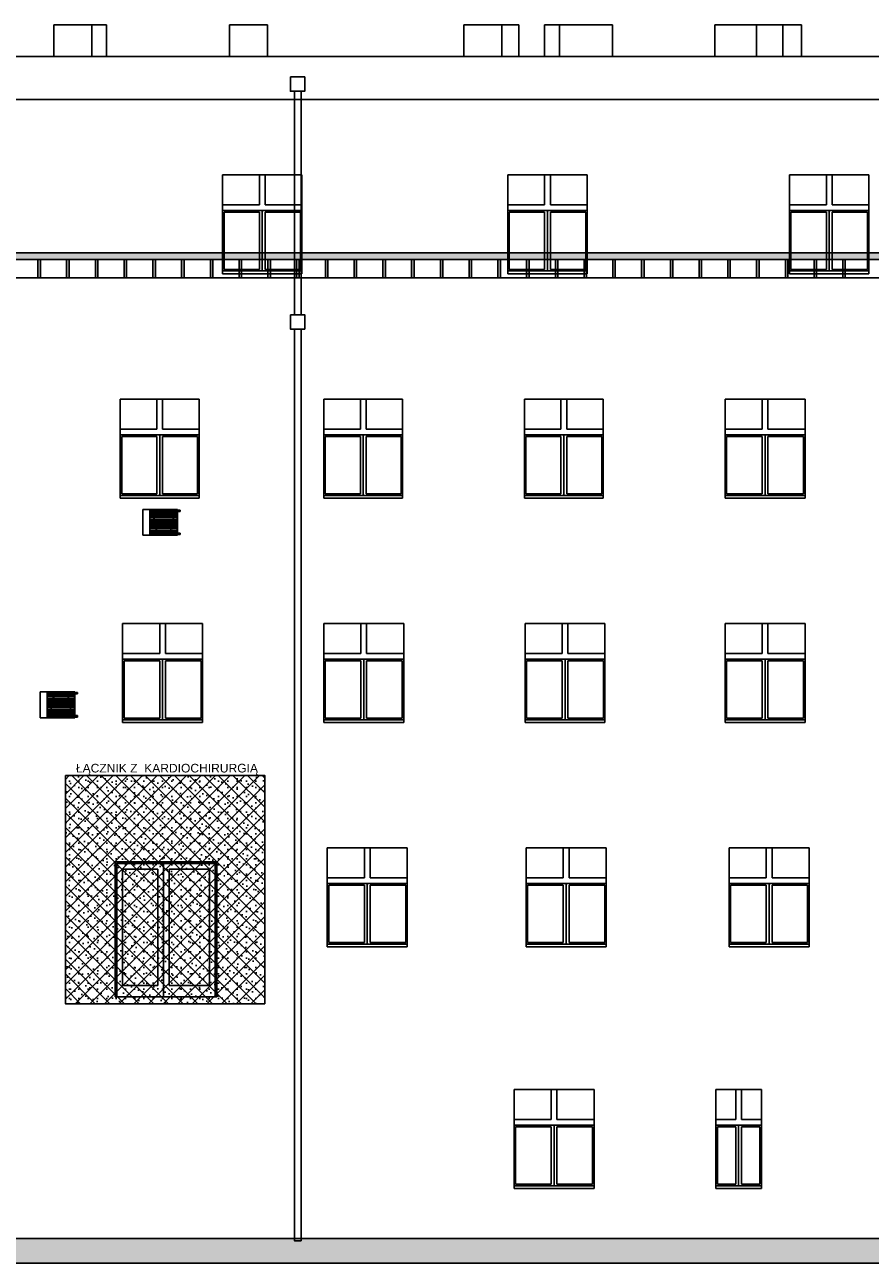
# Model space of a CAD drawing. Header units: millimetres. Extents: x -175445 to -20415, y -559200 to 231527.
# Tile 3 of 256: x -116848 to -102143, y -559200 to -537671. Entities that reach past the tile are written whole.
import ezdxf

# ---------------------------------------------------------------- set-up
doc = ezdxf.new("R2010")
doc.units = ezdxf.units.MM
doc.header["$MEASUREMENT"] = 0
for name, color, linetype in [('Linia', 7, 'Continuous'), ('Polilinia', 7, 'Continuous'), ('Tekst', 7, 'Continuous'), ('Wypełnienie', 7, 'Continuous')]:
    doc.layers.add(name, color=color, linetype=linetype)
doc.styles.add('Times new roman', font='txt')

msp = doc.modelspace()

# ---------------------------------------------------------------- hatches: boundary and pattern name
at = {"layer": 'Wypełnienie', "linetype": 'Continuous', "lineweight": 0}
h = msp.add_hatch(color=255, dxfattribs=at)
h.paths.add_polyline_path([(-126581.848, -541754.203), (-126581.848, -541636.661), (-57936.798, -541636.661), (-57936.798, -541754.203)])
h.paths.add_polyline_path([(-131418.329, -541636.661), (-126581.848, -541636.661), (-126581.848, -541754.203), (-131418.329, -541754.203)])
h.paths.add_polyline_path([(-131418.329, -541754.203), (-131926.804, -541754.203), (-131926.804, -541636.661), (-131418.329, -541636.661)])
for points in [[(-116619.773, -541754.203), (-116576.867, -541754.203), (-116576.867, -542071.482), (-116619.773, -542071.482)], [(-116119.773, -541754.203), (-116076.867, -541754.203), (-116076.867, -542071.482), (-116119.773, -542071.482)], [(-115619.773, -541754.203), (-115576.867, -541754.203), (-115576.867, -542071.482), (-115619.773, -542071.482)], [(-115119.773, -541754.203), (-115076.867, -541754.203), (-115076.867, -542071.482), (-115119.773, -542071.482)], [(-114619.773, -541754.203), (-114576.867, -541754.203), (-114576.867, -542071.482), (-114619.773, -542071.482)], [(-114119.773, -541754.203), (-114076.867, -541754.203), (-114076.867, -542071.482), (-114119.773, -542071.482)], [(-113619.773, -541754.203), (-113576.867, -541754.203), (-113576.867, -542071.482), (-113619.773, -542071.482)], [(-113119.773, -541754.203), (-113076.867, -541754.203), (-113076.867, -542071.482), (-113119.773, -542071.482)], [(-112619.773, -541754.203), (-112576.867, -541754.203), (-112576.867, -542071.482), (-112619.773, -542071.482)], [(-112119.773, -541754.203), (-112076.867, -541754.203), (-112076.867, -542071.482), (-112119.773, -542071.482)], [(-111619.773, -541754.203), (-111576.867, -541754.203), (-111576.867, -542071.482), (-111619.773, -542071.482)], [(-111119.773, -541754.203), (-111076.867, -541754.203), (-111076.867, -542071.482), (-111119.773, -542071.482)], [(-110619.773, -541754.203), (-110576.867, -541754.203), (-110576.867, -542071.482), (-110619.773, -542071.482)], [(-110119.773, -541754.203), (-110076.867, -541754.203), (-110076.867, -542071.482), (-110119.773, -542071.482)], [(-109619.773, -541754.203), (-109576.867, -541754.203), (-109576.867, -542071.482), (-109619.773, -542071.482)], [(-109119.773, -541754.203), (-109076.867, -541754.203), (-109076.867, -542071.482), (-109119.773, -542071.482)], [(-108619.773, -541754.203), (-108576.867, -541754.203), (-108576.867, -542071.482), (-108619.773, -542071.482)], [(-108119.773, -541754.203), (-108076.867, -541754.203), (-108076.867, -542071.482), (-108119.773, -542071.482)], [(-107619.773, -541754.203), (-107576.867, -541754.203), (-107576.867, -542071.482), (-107619.773, -542071.482)], [(-107119.773, -541754.203), (-107076.867, -541754.203), (-107076.867, -542071.482), (-107119.773, -542071.482)], [(-106619.773, -541754.203), (-106576.867, -541754.203), (-106576.867, -542071.482), (-106619.773, -542071.482)], [(-106119.773, -541754.203), (-106076.867, -541754.203), (-106076.867, -542071.482), (-106119.773, -542071.482)], [(-105619.773, -541754.203), (-105576.867, -541754.203), (-105576.867, -542071.482), (-105619.773, -542071.482)], [(-105119.773, -541754.203), (-105076.867, -541754.203), (-105076.867, -542071.482), (-105119.773, -542071.482)], [(-104619.773, -541754.203), (-104576.867, -541754.203), (-104576.867, -542071.482), (-104619.773, -542071.482)], [(-104119.773, -541754.203), (-104076.867, -541754.203), (-104076.867, -542071.482), (-104119.773, -542071.482)], [(-103619.773, -541754.203), (-103576.867, -541754.203), (-103576.867, -542071.482), (-103619.773, -542071.482)], [(-103119.773, -541754.203), (-103076.867, -541754.203), (-103076.867, -542071.482), (-103119.773, -542071.482)], [(-102619.773, -541754.203), (-102576.867, -541754.203), (-102576.867, -542071.482), (-102619.773, -542071.482)]]:
    msp.add_hatch(color=255, dxfattribs=at).paths.add_polyline_path(points)
at = {"layer": 'Wypełnienie', "linetype": 'Continuous'}
h = msp.add_hatch(dxfattribs=at)
h.set_pattern_fill('Płytki_okładzinowe', color=256, style=0, pattern_type=2)
h.set_pattern_definition([(45, (-169889.76, -573734.65), (-127.2792, 127.2792), []), (135, (-169889.76, -573734.65), (127.2792, 127.2792), []), (90, (-170017.04, -573607.37), (-162, 0), [0, -108, 0, -162]), (155, (-169889.76, -573480.09), (68.46416, 146.82186), [0, -79.2, 0, -136.8])])
h.paths.add_polyline_path([(-116142.375, -550720.207), (-112672.911, -550720.207), (-112672.911, -554689.747), (-116142.375, -554689.747)])
msp.add_hatch(color=256, dxfattribs=at).paths.add_polyline_path([(-52910.059, -558771.482), (-162997.877, -558771.482), (-162997.877, -559199.779), (-52910.059, -559199.779)])

# ---------------------------------------------------------------- linework, layer by layer
at = {"layer": 'Linia'}
for p, q in [((-116343.54, -537671.482), (-115683.54, -537671.482)), ((-116343.54, -538221.482), (-116343.54, -537671.482)), ((-115683.54, -538221.482), (-115683.54, -537671.482)), ((-115683.54, -537671.482), (-115426.868, -537671.482)), ((-115426.868, -538221.482), (-115426.868, -537671.482)), ((-113285.257, -537671.482), (-112625.257, -537671.482)), ((-113285.257, -538221.482), (-113285.257, -537671.482)), ((-112625.257, -538221.482), (-112625.257, -537671.482)), ((-109211.544, -537671.482), (-108551.544, -537671.482)), ((-109211.544, -538221.482), (-109211.544, -537671.482)), ((-108551.544, -538221.482), (-108551.544, -537671.482)), ((-108551.544, -537671.482), (-108256.868, -537671.482)), ((-108256.868, -538221.482), (-108256.868, -537671.482)), ((-107806.833, -537671.482), (-107546.833, -537671.482)), ((-107806.833, -538221.482), (-107806.833, -537671.482)), ((-107546.833, -537671.482), (-106626.833, -537671.482)), ((-107546.833, -538221.482), (-107546.833, -537671.482)), ((-106626.833, -538221.482), (-106626.833, -537671.482)), ((-104846.839, -537671.482), (-104121.544, -537671.482)), ((-104846.839, -538221.482), (-104846.839, -537671.482)), ((-104121.544, -537671.482), (-103661.544, -537671.482)), ((-104121.544, -538221.482), (-104121.544, -537671.482)), ((-103661.544, -538221.482), (-103661.544, -537671.482)), ((-103661.544, -537671.482), (-103336.847, -537671.482)), ((-103336.847, -538221.482), (-103336.847, -537671.482)), ((-86906.849, -538221.482), (-132329.245, -538221.482)), ((-86906.849, -538971.482), (-132329.245, -538971.482)), ((-113406.849, -540281.482), (-112026.849, -540281.482)), ((-113406.849, -542001.482), (-113406.849, -540281.482)), ((-112766.849, -540281.482), (-112766.849, -540801.482)), ((-112666.849, -540801.482), (-112666.849, -540281.482)), ((-112026.849, -540281.482), (-112026.849, -542001.482)), ((-108446.849, -542001.482), (-108446.849, -540281.482)), ((-108446.849, -540281.482), (-107066.849, -540281.482)), ((-107806.849, -540281.482), (-107806.849, -540801.482)), ((-107706.849, -540801.482), (-107706.849, -540281.482)), ((-107066.849, -540281.482), (-107066.849, -542001.482)), ((-103546.849, -540281.482), (-102166.849, -540281.482)), ((-103546.849, -542001.482), (-103546.849, -540281.482)), ((-102906.849, -540281.482), (-102906.849, -540801.482)), ((-102806.849, -540801.482), (-102806.849, -540281.482)), ((-102166.849, -540281.482), (-102166.849, -542001.482)), ((-113406.849, -540801.482), (-112766.849, -540801.482)), ((-112026.849, -540901.482), (-113406.849, -540901.482)), ((-113381.849, -541926.482), (-113381.849, -540926.482)), ((-113381.849, -540926.482), (-112766.849, -540926.482)), ((-112766.849, -540926.482), (-112766.849, -541926.482)), ((-112716.849, -540901.482), (-112716.849, -540926.482)), ((-112716.849, -540926.482), (-112716.849, -541926.482)), ((-112666.849, -540801.482), (-112026.849, -540801.482)), ((-112666.849, -541926.482), (-112666.849, -540926.482)), ((-112666.849, -540926.482), (-112051.849, -540926.482)), ((-112051.849, -540926.482), (-112051.849, -541926.482)), ((-108446.849, -540801.482), (-107806.849, -540801.482)), ((-107066.849, -540901.482), (-108446.849, -540901.482)), ((-108421.849, -541926.482), (-108421.849, -540926.482)), ((-108421.849, -540926.482), (-107806.849, -540926.482)), ((-107806.849, -540926.482), (-107806.849, -541926.482)), ((-107756.849, -540901.482), (-107756.849, -540926.482)), ((-107756.849, -540926.482), (-107756.849, -541926.482)), ((-107706.849, -540801.482), (-107066.849, -540801.482)), ((-107706.849, -541926.482), (-107706.849, -540926.482)), ((-107706.849, -540926.482), (-107091.849, -540926.482)), ((-107091.849, -540926.482), (-107091.849, -541926.482)), ((-103546.849, -540801.482), (-102906.849, -540801.482)), ((-102166.849, -540901.482), (-103546.849, -540901.482)), ((-103521.849, -541926.482), (-103521.849, -540926.482)), ((-103521.849, -540926.482), (-102906.849, -540926.482)), ((-102906.849, -540926.482), (-102906.849, -541926.482)), ((-102856.849, -540901.482), (-102856.849, -540926.482)), ((-102856.849, -540926.482), (-102856.849, -541926.482)), ((-102806.849, -540801.482), (-102166.849, -540801.482)), ((-102806.849, -541926.482), (-102806.849, -540926.482)), ((-102806.849, -540926.482), (-102191.849, -540926.482)), ((-102191.849, -540926.482), (-102191.849, -541926.482)), ((-130296.849, -542071.482), (-87256.849, -542071.482)), ((-113406.849, -541951.482), (-112026.849, -541951.482)), ((-112026.849, -542001.482), (-113406.849, -542001.482)), ((-112766.849, -541926.482), (-113381.849, -541926.482)), ((-112716.849, -541926.482), (-112716.849, -541951.482)), ((-112051.849, -541926.482), (-112666.849, -541926.482)), ((-108446.849, -541951.482), (-107066.849, -541951.482)), ((-107066.849, -542001.482), (-108446.849, -542001.482)), ((-107806.849, -541926.482), (-108421.849, -541926.482)), ((-107756.849, -541926.482), (-107756.849, -541951.482)), ((-107091.849, -541926.482), (-107706.849, -541926.482)), ((-103546.849, -541951.482), (-102166.849, -541951.482)), ((-102166.849, -542001.482), (-103546.849, -542001.482)), ((-102906.849, -541926.482), (-103521.849, -541926.482)), ((-102856.849, -541926.482), (-102856.849, -541951.482)), ((-102191.849, -541926.482), (-102806.849, -541926.482)), ((-115186.817, -544181.482), (-113816.817, -544181.482)), ((-115186.817, -545901.482), (-115186.817, -544181.482)), ((-114551.817, -544701.482), (-114551.817, -544181.482)), ((-114451.817, -544181.482), (-114451.817, -544701.482)), ((-113816.817, -544181.482), (-113816.817, -545901.482)), ((-111646.805, -545901.482), (-111646.805, -544181.482)), ((-111646.805, -544181.482), (-110276.805, -544181.482)), ((-111011.805, -544701.482), (-111011.805, -544181.482)), ((-110911.805, -544181.482), (-110911.805, -544701.482)), ((-110276.805, -544181.482), (-110276.805, -545901.482)), ((-108156.805, -545901.482), (-108156.805, -544181.482)), ((-108156.805, -544181.482), (-106786.805, -544181.482)), ((-107521.805, -544701.482), (-107521.805, -544181.482)), ((-107421.805, -544181.482), (-107421.805, -544701.482)), ((-106786.805, -544181.482), (-106786.805, -545901.482)), ((-104666.805, -544181.482), (-103276.805, -544181.482)), ((-104666.805, -545901.482), (-104666.805, -544181.482)), ((-104021.805, -544701.482), (-104021.805, -544181.482)), ((-103921.805, -544181.482), (-103921.805, -544701.482)), ((-103276.805, -544181.482), (-103276.805, -545901.482)), ((-114551.817, -544701.482), (-115186.817, -544701.482)), ((-115186.817, -544801.482), (-113816.817, -544801.482)), ((-115161.817, -544826.482), (-115161.817, -545826.482)), ((-114551.817, -544826.482), (-115161.817, -544826.482)), ((-114551.817, -545826.482), (-114551.817, -544826.482)), ((-114501.817, -544801.482), (-114501.817, -544826.482)), ((-114501.817, -544826.482), (-114501.817, -545826.482)), ((-113816.817, -544701.482), (-114451.817, -544701.482)), ((-114451.817, -544826.482), (-114451.817, -545826.482)), ((-113841.817, -544826.482), (-114451.817, -544826.482)), ((-113841.817, -545826.482), (-113841.817, -544826.482)), ((-111011.805, -544701.482), (-111646.805, -544701.482)), ((-111646.805, -544801.482), (-110276.805, -544801.482)), ((-111621.805, -544826.482), (-111621.805, -545826.482)), ((-111011.805, -544826.482), (-111621.805, -544826.482)), ((-111011.805, -545826.482), (-111011.805, -544826.482)), ((-110961.805, -544801.482), (-110961.805, -544826.482)), ((-110961.805, -544826.482), (-110961.805, -545826.482)), ((-110276.805, -544701.482), (-110911.805, -544701.482)), ((-110911.805, -544826.482), (-110911.805, -545826.482)), ((-110301.805, -544826.482), (-110911.805, -544826.482)), ((-110301.805, -545826.482), (-110301.805, -544826.482)), ((-107521.805, -544701.482), (-108156.805, -544701.482)), ((-108156.805, -544801.482), (-106786.805, -544801.482)), ((-108131.805, -544826.482), (-108131.805, -545826.482)), ((-107521.805, -544826.482), (-108131.805, -544826.482)), ((-107521.805, -545826.482), (-107521.805, -544826.482)), ((-107471.805, -544801.482), (-107471.805, -544826.482)), ((-107471.805, -544826.482), (-107471.805, -545826.482)), ((-106786.805, -544701.482), (-107421.805, -544701.482)), ((-107421.805, -544826.482), (-107421.805, -545826.482)), ((-106811.805, -544826.482), (-107421.805, -544826.482)), ((-106811.805, -545826.482), (-106811.805, -544826.482)), ((-104021.805, -544701.482), (-104666.805, -544701.482)), ((-104666.805, -544801.482), (-103276.805, -544801.482)), ((-104641.805, -544826.482), (-104641.805, -545826.482)), ((-104021.805, -544826.482), (-104641.805, -544826.482)), ((-104021.805, -545826.482), (-104021.805, -544826.482)), ((-103971.805, -544801.482), (-103971.805, -544826.482)), ((-103971.805, -544826.482), (-103971.805, -545826.482)), ((-103276.805, -544701.482), (-103921.805, -544701.482)), ((-103921.805, -544826.482), (-103921.805, -545826.482)), ((-103301.805, -544826.482), (-103921.805, -544826.482)), ((-103301.805, -545826.482), (-103301.805, -544826.482)), ((-113816.817, -545851.482), (-115186.817, -545851.482)), ((-113816.817, -545901.482), (-115186.817, -545901.482)), ((-115161.817, -545826.482), (-114551.817, -545826.482)), ((-114501.817, -545826.482), (-114501.817, -545851.482)), ((-114451.817, -545826.482), (-113841.817, -545826.482)), ((-110276.805, -545851.482), (-111646.805, -545851.482)), ((-110276.805, -545901.482), (-111646.805, -545901.482)), ((-111621.805, -545826.482), (-111011.805, -545826.482)), ((-110961.805, -545826.482), (-110961.805, -545851.482)), ((-110911.805, -545826.482), (-110301.805, -545826.482)), ((-106786.805, -545851.482), (-108156.805, -545851.482)), ((-106786.805, -545901.482), (-108156.805, -545901.482)), ((-108131.805, -545826.482), (-107521.805, -545826.482)), ((-107471.805, -545826.482), (-107471.805, -545851.482)), ((-107421.805, -545826.482), (-106811.805, -545826.482)), ((-103276.805, -545851.482), (-104666.805, -545851.482)), ((-103276.805, -545901.482), (-104666.805, -545901.482)), ((-104641.805, -545826.482), (-104021.805, -545826.482)), ((-103971.805, -545826.482), (-103971.805, -545851.482)), ((-103921.805, -545826.482), (-103301.805, -545826.482)), ((-114193.035, -546094.881), (-114793.035, -546094.881)), ((-114793.035, -546094.881), (-114793.035, -546544.881)), ((-114673.035, -546540.381), (-114673.035, -546099.381)), ((-114673.035, -546099.381), (-114199.035, -546099.381)), ((-114193.035, -546124.881), (-114673.035, -546124.881)), ((-114193.035, -546154.881), (-114673.035, -546154.881)), ((-114570.923, -546204.18), (-114523.035, -546163.997)), ((-114523.035, -546163.997), (-114464.292, -546142.616)), ((-114464.292, -546142.616), (-114401.779, -546142.616)), ((-114401.779, -546142.616), (-114343.035, -546163.997)), ((-114343.035, -546163.997), (-114295.147, -546204.18)), ((-114199.035, -546099.381), (-114199.035, -546540.381)), ((-114193.035, -546544.881), (-114193.035, -546094.881)), ((-114193.035, -546106.381), (-114143.035, -546106.381)), ((-114193.035, -546133.381), (-114143.035, -546133.381)), ((-114143.035, -546106.841), (-114143.035, -546106.381)), ((-114143.035, -546108.19), (-114143.035, -546106.841)), ((-114143.035, -546110.336), (-114143.035, -546108.19)), ((-114143.035, -546113.131), (-114143.035, -546110.336)), ((-114143.035, -546116.387), (-114143.035, -546113.131)), ((-114143.035, -546119.881), (-114143.035, -546116.387)), ((-114143.035, -546123.376), (-114143.035, -546119.881)), ((-114143.035, -546126.631), (-114143.035, -546123.376)), ((-114143.035, -546129.427), (-114143.035, -546126.631)), ((-114143.035, -546131.573), (-114143.035, -546129.427)), ((-114143.035, -546132.921), (-114143.035, -546131.573)), ((-114143.035, -546133.381), (-114143.035, -546132.921)), ((-114193.035, -546184.881), (-114673.035, -546184.881)), ((-114193.035, -546214.881), (-114673.035, -546214.881)), ((-114193.035, -546244.881), (-114673.035, -546244.881)), ((-114193.035, -546274.881), (-114673.035, -546274.881)), ((-114193.035, -546304.881), (-114673.035, -546304.881)), ((-114193.035, -546334.881), (-114673.035, -546334.881)), ((-114193.035, -546364.881), (-114673.035, -546364.881)), ((-114613.035, -546319.881), (-114602.18, -546258.318)), ((-114602.18, -546381.445), (-114613.035, -546319.881)), ((-114602.18, -546258.318), (-114570.923, -546204.18)), ((-114570.923, -546435.583), (-114602.18, -546381.445)), ((-114295.147, -546204.18), (-114263.891, -546258.318)), ((-114263.891, -546381.445), (-114295.147, -546435.583)), ((-114263.891, -546258.318), (-114253.035, -546319.881)), ((-114253.035, -546319.881), (-114263.891, -546381.445)), ((-114793.035, -546544.881), (-114193.035, -546544.881)), ((-114193.035, -546394.881), (-114673.035, -546394.881)), ((-114193.035, -546424.881), (-114673.035, -546424.881)), ((-114193.035, -546454.881), (-114673.035, -546454.881)), ((-114193.035, -546484.881), (-114673.035, -546484.881)), ((-114193.035, -546514.881), (-114673.035, -546514.881)), ((-114199.035, -546540.381), (-114673.035, -546540.381)), ((-114523.035, -546475.766), (-114570.923, -546435.583)), ((-114464.292, -546497.147), (-114523.035, -546475.766)), ((-114401.779, -546497.147), (-114464.292, -546497.147)), ((-114343.035, -546475.766), (-114401.779, -546497.147)), ((-114295.147, -546435.583), (-114343.035, -546475.766)), ((-114193.035, -546506.381), (-114143.035, -546506.381)), ((-114193.035, -546533.381), (-114143.035, -546533.381)), ((-114143.035, -546506.841), (-114143.035, -546506.381)), ((-114143.035, -546508.19), (-114143.035, -546506.841)), ((-114143.035, -546510.336), (-114143.035, -546508.19)), ((-114143.035, -546513.131), (-114143.035, -546510.336)), ((-114143.035, -546516.387), (-114143.035, -546513.131)), ((-114143.035, -546519.881), (-114143.035, -546516.387)), ((-114143.035, -546523.376), (-114143.035, -546519.881)), ((-114143.035, -546526.631), (-114143.035, -546523.376)), ((-114143.035, -546529.427), (-114143.035, -546526.631)), ((-114143.035, -546531.573), (-114143.035, -546529.427)), ((-114143.035, -546532.921), (-114143.035, -546531.573)), ((-114143.035, -546533.381), (-114143.035, -546532.921)), ((-115146.805, -548081.482), (-113756.805, -548081.482)), ((-115146.805, -549801.482), (-115146.805, -548081.482)), ((-114501.805, -548601.482), (-114501.805, -548081.482)), ((-114401.805, -548081.482), (-114401.805, -548601.482)), ((-113756.805, -548081.482), (-113756.805, -549801.482)), ((-111646.805, -549801.482), (-111646.805, -548081.482)), ((-111646.805, -548081.482), (-110256.805, -548081.482)), ((-111001.805, -548601.482), (-111001.805, -548081.482)), ((-110901.805, -548081.482), (-110901.805, -548601.482)), ((-110256.805, -548081.482), (-110256.805, -549801.482)), ((-108146.805, -548081.482), (-106756.805, -548081.482)), ((-108146.805, -549801.482), (-108146.805, -548081.482)), ((-107501.805, -548601.482), (-107501.805, -548081.482)), ((-107401.805, -548081.482), (-107401.805, -548601.482)), ((-106756.805, -548081.482), (-106756.805, -549801.482)), ((-104666.805, -549801.482), (-104666.805, -548081.482)), ((-104666.805, -548081.482), (-103276.805, -548081.482)), ((-104021.805, -548601.482), (-104021.805, -548081.482)), ((-103921.805, -548081.482), (-103921.805, -548601.482)), ((-103276.805, -548081.482), (-103276.805, -549801.482)), ((-114501.805, -548601.482), (-115146.805, -548601.482)), ((-115146.805, -548701.482), (-113756.805, -548701.482)), ((-115121.805, -548726.482), (-115121.805, -549726.482)), ((-114501.805, -548726.482), (-115121.805, -548726.482)), ((-114501.805, -549726.482), (-114501.805, -548726.482)), ((-114451.805, -548701.482), (-114451.805, -548726.482)), ((-114451.805, -548726.482), (-114451.805, -549726.482)), ((-113756.805, -548601.482), (-114401.805, -548601.482)), ((-114401.805, -548726.482), (-114401.805, -549726.482)), ((-113781.805, -548726.482), (-114401.805, -548726.482)), ((-113781.805, -549726.482), (-113781.805, -548726.482)), ((-111001.805, -548601.482), (-111646.805, -548601.482)), ((-111646.805, -548701.482), (-110256.805, -548701.482)), ((-111621.805, -548726.482), (-111621.805, -549726.482)), ((-111001.805, -548726.482), (-111621.805, -548726.482)), ((-111001.805, -549726.482), (-111001.805, -548726.482)), ((-110951.805, -548701.482), (-110951.805, -548726.482)), ((-110951.805, -548726.482), (-110951.805, -549726.482)), ((-110256.805, -548601.482), (-110901.805, -548601.482)), ((-110901.805, -548726.482), (-110901.805, -549726.482)), ((-110281.805, -548726.482), (-110901.805, -548726.482)), ((-110281.805, -549726.482), (-110281.805, -548726.482)), ((-107501.805, -548601.482), (-108146.805, -548601.482)), ((-108146.805, -548701.482), (-106756.805, -548701.482)), ((-108121.805, -548726.482), (-108121.805, -549726.482)), ((-107501.805, -548726.482), (-108121.805, -548726.482)), ((-107501.805, -549726.482), (-107501.805, -548726.482)), ((-107451.805, -548701.482), (-107451.805, -548726.482)), ((-107451.805, -548726.482), (-107451.805, -549726.482)), ((-106756.805, -548601.482), (-107401.805, -548601.482)), ((-107401.805, -548726.482), (-107401.805, -549726.482)), ((-106781.805, -548726.482), (-107401.805, -548726.482)), ((-106781.805, -549726.482), (-106781.805, -548726.482)), ((-104021.805, -548601.482), (-104666.805, -548601.482)), ((-104666.805, -548701.482), (-103276.805, -548701.482)), ((-104641.805, -548726.482), (-104641.805, -549726.482)), ((-104021.805, -548726.482), (-104641.805, -548726.482)), ((-104021.805, -549726.482), (-104021.805, -548726.482)), ((-103971.805, -548701.482), (-103971.805, -548726.482)), ((-103971.805, -548726.482), (-103971.805, -549726.482)), ((-103276.805, -548601.482), (-103921.805, -548601.482)), ((-103921.805, -548726.482), (-103921.805, -549726.482)), ((-103301.805, -548726.482), (-103921.805, -548726.482)), ((-103301.805, -549726.482), (-103301.805, -548726.482)), ((-115979.552, -549266.193), (-116579.552, -549266.193)), ((-116579.552, -549266.193), (-116579.552, -549716.193)), ((-116459.552, -549711.693), (-116459.552, -549270.693)), ((-116459.552, -549270.693), (-115985.552, -549270.693)), ((-115979.552, -549296.193), (-116459.552, -549296.193)), ((-115979.552, -549326.193), (-116459.552, -549326.193)), ((-115979.552, -549356.193), (-116459.552, -549356.193)), ((-115979.552, -549386.193), (-116459.552, -549386.193)), ((-116388.697, -549429.629), (-116357.44, -549375.491)), ((-116357.44, -549375.491), (-116309.552, -549335.309)), ((-116309.552, -549335.309), (-116250.809, -549313.928)), ((-116250.809, -549313.928), (-116188.296, -549313.928)), ((-116188.296, -549313.928), (-116129.552, -549335.309)), ((-116129.552, -549335.309), (-116081.664, -549375.491)), ((-116081.664, -549375.491), (-116050.408, -549429.629)), ((-115985.552, -549270.693), (-115985.552, -549711.693)), ((-115979.552, -549716.193), (-115979.552, -549266.193)), ((-115979.552, -549277.693), (-115929.552, -549277.693)), ((-115979.552, -549304.693), (-115929.552, -549304.693)), ((-115929.552, -549278.153), (-115929.552, -549277.693)), ((-115929.552, -549279.502), (-115929.552, -549278.153)), ((-115929.552, -549281.647), (-115929.552, -549279.502)), ((-115929.552, -549284.443), (-115929.552, -549281.647)), ((-115929.552, -549287.699), (-115929.552, -549284.443)), ((-115929.552, -549291.193), (-115929.552, -549287.699)), ((-115929.552, -549294.687), (-115929.552, -549291.193)), ((-115929.552, -549297.943), (-115929.552, -549294.687)), ((-115929.552, -549300.739), (-115929.552, -549297.943)), ((-115929.552, -549302.884), (-115929.552, -549300.739)), ((-115929.552, -549304.233), (-115929.552, -549302.884)), ((-115929.552, -549304.693), (-115929.552, -549304.233)), ((-115979.552, -549416.193), (-116459.552, -549416.193)), ((-115979.552, -549446.193), (-116459.552, -549446.193)), ((-115979.552, -549476.193), (-116459.552, -549476.193)), ((-115979.552, -549506.193), (-116459.552, -549506.193)), ((-115979.552, -549536.193), (-116459.552, -549536.193)), ((-115979.552, -549566.193), (-116459.552, -549566.193)), ((-115979.552, -549596.193), (-116459.552, -549596.193)), ((-116399.552, -549491.193), (-116388.697, -549429.629)), ((-116388.697, -549552.757), (-116399.552, -549491.193)), ((-116357.44, -549606.895), (-116388.697, -549552.757)), ((-116309.552, -549647.078), (-116357.44, -549606.895)), ((-116081.664, -549606.895), (-116129.552, -549647.078)), ((-116050.408, -549552.757), (-116081.664, -549606.895)), ((-116050.408, -549429.629), (-116039.552, -549491.193)), ((-116039.552, -549491.193), (-116050.408, -549552.757)), ((-116579.552, -549716.193), (-115979.552, -549716.193)), ((-115979.552, -549626.193), (-116459.552, -549626.193)), ((-115979.552, -549656.193), (-116459.552, -549656.193)), ((-115979.552, -549686.193), (-116459.552, -549686.193)), ((-115985.552, -549711.693), (-116459.552, -549711.693)), ((-116250.809, -549668.459), (-116309.552, -549647.078)), ((-116188.296, -549668.459), (-116250.809, -549668.459)), ((-116129.552, -549647.078), (-116188.296, -549668.459)), ((-115979.552, -549677.693), (-115929.552, -549677.693)), ((-115979.552, -549704.693), (-115929.552, -549704.693)), ((-115929.552, -549678.153), (-115929.552, -549677.693)), ((-115929.552, -549679.502), (-115929.552, -549678.153)), ((-115929.552, -549681.647), (-115929.552, -549679.502)), ((-115929.552, -549684.443), (-115929.552, -549681.647)), ((-115929.552, -549687.699), (-115929.552, -549684.443)), ((-115929.552, -549691.193), (-115929.552, -549687.699)), ((-115929.552, -549694.687), (-115929.552, -549691.193)), ((-115929.552, -549697.943), (-115929.552, -549694.687)), ((-115929.552, -549700.739), (-115929.552, -549697.943)), ((-115929.552, -549702.884), (-115929.552, -549700.739)), ((-115929.552, -549704.233), (-115929.552, -549702.884)), ((-115929.552, -549704.693), (-115929.552, -549704.233)), ((-113756.805, -549751.482), (-115146.805, -549751.482)), ((-113756.805, -549801.482), (-115146.805, -549801.482)), ((-115121.805, -549726.482), (-114501.805, -549726.482)), ((-114451.805, -549726.482), (-114451.805, -549751.482)), ((-114401.805, -549726.482), (-113781.805, -549726.482)), ((-110256.805, -549751.482), (-111646.805, -549751.482)), ((-110256.805, -549801.482), (-111646.805, -549801.482)), ((-111621.805, -549726.482), (-111001.805, -549726.482)), ((-110951.805, -549726.482), (-110951.805, -549751.482)), ((-110901.805, -549726.482), (-110281.805, -549726.482)), ((-106756.805, -549751.482), (-108146.805, -549751.482)), ((-106756.805, -549801.482), (-108146.805, -549801.482)), ((-108121.805, -549726.482), (-107501.805, -549726.482)), ((-107451.805, -549726.482), (-107451.805, -549751.482)), ((-107401.805, -549726.482), (-106781.805, -549726.482)), ((-103276.805, -549751.482), (-104666.805, -549751.482)), ((-103276.805, -549801.482), (-104666.805, -549801.482)), ((-104641.805, -549726.482), (-104021.805, -549726.482)), ((-103971.805, -549726.482), (-103971.805, -549751.482)), ((-103921.805, -549726.482), (-103301.805, -549726.482)), ((-111586.805, -551981.482), (-111586.805, -553701.482)), ((-110196.805, -551981.482), (-111586.805, -551981.482)), ((-110941.805, -552501.482), (-110941.805, -551981.482)), ((-110841.805, -551981.482), (-110841.805, -552501.482)), ((-110196.805, -553701.482), (-110196.805, -551981.482)), ((-108126.805, -551981.482), (-108126.805, -553701.482)), ((-106736.805, -551981.482), (-108126.805, -551981.482)), ((-107481.805, -552501.482), (-107481.805, -551981.482)), ((-107381.805, -551981.482), (-107381.805, -552501.482)), ((-106736.805, -553701.482), (-106736.805, -551981.482)), ((-104596.805, -551981.482), (-104596.805, -553701.482)), ((-103206.805, -551981.482), (-104596.805, -551981.482)), ((-103951.805, -552501.482), (-103951.805, -551981.482)), ((-103851.805, -551981.482), (-103851.805, -552501.482)), ((-103206.805, -553701.482), (-103206.805, -551981.482)), ((-115276.805, -552221.482), (-115276.805, -554571.482)), ((-113506.805, -552221.482), (-115276.805, -552221.482)), ((-115248.805, -552249.482), (-115248.805, -552349.482)), ((-114434.805, -552249.482), (-115248.805, -552249.482)), ((-115248.805, -552349.482), (-115248.805, -554371.482)), ((-115148.805, -554371.482), (-115148.805, -552349.482)), ((-115148.805, -552349.482), (-114534.805, -552349.482)), ((-114534.805, -552349.482), (-114534.805, -554371.482)), ((-114434.805, -554571.482), (-114434.805, -552249.482)), ((-114434.805, -552249.482), (-113534.805, -552249.482)), ((-114334.805, -552349.482), (-114334.805, -554371.482)), ((-113634.805, -552349.482), (-114334.805, -552349.482)), ((-113634.805, -554371.482), (-113634.805, -552349.482)), ((-113534.805, -552249.482), (-113534.805, -552349.482)), ((-113534.805, -552349.482), (-113534.805, -554371.482)), ((-113506.805, -554571.482), (-113506.805, -552221.482)), ((-110941.805, -552501.482), (-111586.805, -552501.482)), ((-111586.805, -552601.482), (-110196.805, -552601.482)), ((-111561.805, -552626.482), (-111561.805, -553626.482)), ((-110941.805, -552626.482), (-111561.805, -552626.482)), ((-110941.805, -553626.482), (-110941.805, -552626.482)), ((-110891.805, -552601.482), (-110891.805, -552626.482)), ((-110891.805, -552626.482), (-110891.805, -553626.482)), ((-110196.805, -552501.482), (-110841.805, -552501.482)), ((-110841.805, -552626.482), (-110841.805, -553626.482)), ((-110221.805, -552626.482), (-110841.805, -552626.482)), ((-110221.805, -553626.482), (-110221.805, -552626.482)), ((-107481.805, -552501.482), (-108126.805, -552501.482)), ((-108126.805, -552601.482), (-106736.805, -552601.482)), ((-108101.805, -552626.482), (-108101.805, -553626.482)), ((-107481.805, -552626.482), (-108101.805, -552626.482)), ((-107481.805, -553626.482), (-107481.805, -552626.482)), ((-107431.805, -552601.482), (-107431.805, -552626.482)), ((-107431.805, -552626.482), (-107431.805, -553626.482)), ((-106736.805, -552501.482), (-107381.805, -552501.482)), ((-107381.805, -552626.482), (-107381.805, -553626.482)), ((-106761.805, -552626.482), (-107381.805, -552626.482)), ((-106761.805, -553626.482), (-106761.805, -552626.482)), ((-103951.805, -552501.482), (-104596.805, -552501.482)), ((-104596.805, -552601.482), (-103206.805, -552601.482)), ((-104571.805, -552626.482), (-104571.805, -553626.482)), ((-103951.805, -552626.482), (-104571.805, -552626.482)), ((-103951.805, -553626.482), (-103951.805, -552626.482)), ((-103901.805, -552601.482), (-103901.805, -552626.482)), ((-103901.805, -552626.482), (-103901.805, -553626.482)), ((-103206.805, -552501.482), (-103851.805, -552501.482)), ((-103851.805, -552626.482), (-103851.805, -553626.482)), ((-103231.805, -552626.482), (-103851.805, -552626.482)), ((-103231.805, -553626.482), (-103231.805, -552626.482)), ((-110196.805, -553651.482), (-111586.805, -553651.482)), ((-111586.805, -553701.482), (-110196.805, -553701.482)), ((-111561.805, -553626.482), (-110941.805, -553626.482)), ((-110891.805, -553626.482), (-110891.805, -553651.482)), ((-110841.805, -553626.482), (-110221.805, -553626.482)), ((-106736.805, -553651.482), (-108126.805, -553651.482)), ((-108126.805, -553701.482), (-106736.805, -553701.482)), ((-108101.805, -553626.482), (-107481.805, -553626.482)), ((-107431.805, -553626.482), (-107431.805, -553651.482)), ((-107381.805, -553626.482), (-106761.805, -553626.482)), ((-103206.805, -553651.482), (-104596.805, -553651.482)), ((-104596.805, -553701.482), (-103206.805, -553701.482)), ((-104571.805, -553626.482), (-103951.805, -553626.482)), ((-103901.805, -553626.482), (-103901.805, -553651.482)), ((-103851.805, -553626.482), (-103231.805, -553626.482)), ((-115248.805, -554371.482), (-115248.805, -554571.482)), ((-114534.805, -554371.482), (-115148.805, -554371.482)), ((-114334.805, -554371.482), (-113634.805, -554371.482)), ((-113534.805, -554371.482), (-113534.805, -554571.482)), ((-115276.805, -554571.482), (-113506.805, -554571.482)), ((-108336.805, -556181.482), (-108336.805, -557901.482)), ((-106946.805, -556181.482), (-108336.805, -556181.482)), ((-107691.804, -556701.482), (-107691.804, -556181.482)), ((-107591.804, -556181.482), (-107591.804, -556701.482)), ((-106946.805, -557901.482), (-106946.805, -556181.482)), ((-104826.805, -556181.482), (-104826.805, -557901.482)), ((-104036.805, -556181.482), (-104826.805, -556181.482)), ((-104481.804, -556701.482), (-104481.804, -556181.482)), ((-104381.804, -556181.482), (-104381.804, -556701.482)), ((-104036.805, -557901.482), (-104036.805, -556181.482)), ((-107691.804, -556701.482), (-108336.804, -556701.482)), ((-106946.804, -556701.482), (-107591.804, -556701.482)), ((-104481.804, -556701.482), (-104826.804, -556701.482)), ((-104036.804, -556701.482), (-104381.804, -556701.482)), ((-108336.804, -556801.482), (-106946.804, -556801.482)), ((-108311.804, -556826.482), (-108311.804, -557826.482)), ((-107691.804, -556826.482), (-108311.804, -556826.482)), ((-107691.804, -557826.482), (-107691.804, -556826.482)), ((-107641.804, -556801.482), (-107641.804, -556826.482)), ((-107641.804, -556826.482), (-107641.804, -557826.482)), ((-107591.804, -556826.482), (-107591.804, -557826.482)), ((-106971.804, -556826.482), (-107591.804, -556826.482)), ((-106971.804, -557826.482), (-106971.804, -556826.482)), ((-104826.804, -556801.482), (-104036.804, -556801.482)), ((-104801.804, -556826.482), (-104801.804, -557826.482)), ((-104481.804, -556826.482), (-104801.804, -556826.482)), ((-104481.804, -557826.482), (-104481.804, -556826.482)), ((-104431.804, -556801.482), (-104431.804, -556826.482)), ((-104431.804, -556826.482), (-104431.804, -557826.482)), ((-104381.804, -556826.482), (-104381.804, -557826.482)), ((-104061.804, -556826.482), (-104381.804, -556826.482)), ((-104061.804, -557826.482), (-104061.804, -556826.482)), ((-108336.805, -557901.482), (-106946.805, -557901.482)), ((-106946.804, -557851.482), (-108336.804, -557851.482)), ((-108311.804, -557826.482), (-107691.804, -557826.482)), ((-107641.804, -557826.482), (-107641.804, -557851.482)), ((-107591.804, -557826.482), (-106971.804, -557826.482)), ((-104826.805, -557901.482), (-104036.805, -557901.482)), ((-104036.804, -557851.482), (-104826.804, -557851.482)), ((-104801.804, -557826.482), (-104481.804, -557826.482)), ((-104431.804, -557826.482), (-104431.804, -557851.482)), ((-104381.804, -557826.482), (-104061.804, -557826.482)), ((-128496.805, -558771.482), (-116187.101, -558771.482)), ((-116187.101, -558771.482), (-116027.101, -558771.482)), ((-116027.101, -558771.482), (-113530.988, -558771.482)), ((-87456.798, -558771.482), (-113530.988, -558771.482))]:
    msp.add_line(p, q, dxfattribs=at)
at = {"layer": 'Polilinia', "flags": 128}
for points in [[(-112228.319, -538578.431), (-111978.319, -538578.431), (-111978.319, -538828.431), (-112228.319, -538828.431)], [(-112228.319, -542712.486), (-111978.319, -542712.486), (-111978.319, -542962.486), (-112228.319, -542962.486)]]:
    msp.add_lwpolyline(points, close=True, dxfattribs=at)
for points in [[(-112159.252, -542712.486), (-112159.252, -538828.431), (-112042.353, -538828.431), (-112042.353, -542712.486)], [(-112042.353, -542962.486), (-112042.353, -558808.709), (-112159.252, -558808.709), (-112159.252, -542962.486)]]:
    msp.add_lwpolyline(points, dxfattribs=at)
at = {"layer": 'Wypełnienie', "flags": 128}
msp.add_lwpolyline([(-131926.804, -541636.661), (-57936.798, -541636.661), (-57936.798, -541754.203), (-131926.804, -541754.203)], dxfattribs=at)
for points in [[(-116619.773, -541754.203), (-116576.867, -541754.203), (-116576.867, -542071.482), (-116619.773, -542071.482)], [(-116119.773, -541754.203), (-116076.867, -541754.203), (-116076.867, -542071.482), (-116119.773, -542071.482)], [(-115619.773, -541754.203), (-115576.867, -541754.203), (-115576.867, -542071.482), (-115619.773, -542071.482)], [(-115119.773, -541754.203), (-115076.867, -541754.203), (-115076.867, -542071.482), (-115119.773, -542071.482)], [(-114619.773, -541754.203), (-114576.867, -541754.203), (-114576.867, -542071.482), (-114619.773, -542071.482)], [(-114119.773, -541754.203), (-114076.867, -541754.203), (-114076.867, -542071.482), (-114119.773, -542071.482)], [(-113619.773, -541754.203), (-113576.867, -541754.203), (-113576.867, -542071.482), (-113619.773, -542071.482)], [(-113119.773, -541754.203), (-113076.867, -541754.203), (-113076.867, -542071.482), (-113119.773, -542071.482)], [(-112619.773, -541754.203), (-112576.867, -541754.203), (-112576.867, -542071.482), (-112619.773, -542071.482)], [(-112119.773, -541754.203), (-112076.867, -541754.203), (-112076.867, -542071.482), (-112119.773, -542071.482)], [(-111619.773, -541754.203), (-111576.867, -541754.203), (-111576.867, -542071.482), (-111619.773, -542071.482)], [(-111119.773, -541754.203), (-111076.867, -541754.203), (-111076.867, -542071.482), (-111119.773, -542071.482)], [(-110619.773, -541754.203), (-110576.867, -541754.203), (-110576.867, -542071.482), (-110619.773, -542071.482)], [(-110119.773, -541754.203), (-110076.867, -541754.203), (-110076.867, -542071.482), (-110119.773, -542071.482)], [(-109619.773, -541754.203), (-109576.867, -541754.203), (-109576.867, -542071.482), (-109619.773, -542071.482)], [(-109119.773, -541754.203), (-109076.867, -541754.203), (-109076.867, -542071.482), (-109119.773, -542071.482)], [(-108619.773, -541754.203), (-108576.867, -541754.203), (-108576.867, -542071.482), (-108619.773, -542071.482)], [(-108119.773, -541754.203), (-108076.867, -541754.203), (-108076.867, -542071.482), (-108119.773, -542071.482)], [(-107619.773, -541754.203), (-107576.867, -541754.203), (-107576.867, -542071.482), (-107619.773, -542071.482)], [(-107119.773, -541754.203), (-107076.867, -541754.203), (-107076.867, -542071.482), (-107119.773, -542071.482)], [(-106619.773, -541754.203), (-106576.867, -541754.203), (-106576.867, -542071.482), (-106619.773, -542071.482)], [(-106119.773, -541754.203), (-106076.867, -541754.203), (-106076.867, -542071.482), (-106119.773, -542071.482)], [(-105619.773, -541754.203), (-105576.867, -541754.203), (-105576.867, -542071.482), (-105619.773, -542071.482)], [(-105119.773, -541754.203), (-105076.867, -541754.203), (-105076.867, -542071.482), (-105119.773, -542071.482)], [(-104619.773, -541754.203), (-104576.867, -541754.203), (-104576.867, -542071.482), (-104619.773, -542071.482)], [(-104119.773, -541754.203), (-104076.867, -541754.203), (-104076.867, -542071.482), (-104119.773, -542071.482)], [(-103619.773, -541754.203), (-103576.867, -541754.203), (-103576.867, -542071.482), (-103619.773, -542071.482)], [(-103119.773, -541754.203), (-103076.867, -541754.203), (-103076.867, -542071.482), (-103119.773, -542071.482)], [(-102619.773, -541754.203), (-102576.867, -541754.203), (-102576.867, -542071.482), (-102619.773, -542071.482)], [(-116142.375, -550720.207), (-112672.911, -550720.207), (-112672.911, -554689.747), (-116142.375, -554689.747)], [(-52910.059, -558771.482), (-162997.877, -558771.482), (-162997.877, -559199.779), (-52910.059, -559199.779)]]:
    msp.add_lwpolyline(points, close=True, dxfattribs=at)

# ---------------------------------------------------------------- texts
at = {"layer": 'Tekst', "insert": (-114375.458, -550518.777), "char_height": 150, "attachment_point": 2, "style": 'Times new roman'}
msp.add_mtext('\\A1;{\\fArial|b0|i0|c0|p38;ŁĄCZNIK Z  KARDIOCHIRURGIĄ}', dxfattribs=at)

doc.saveas('drawing.dxf')
